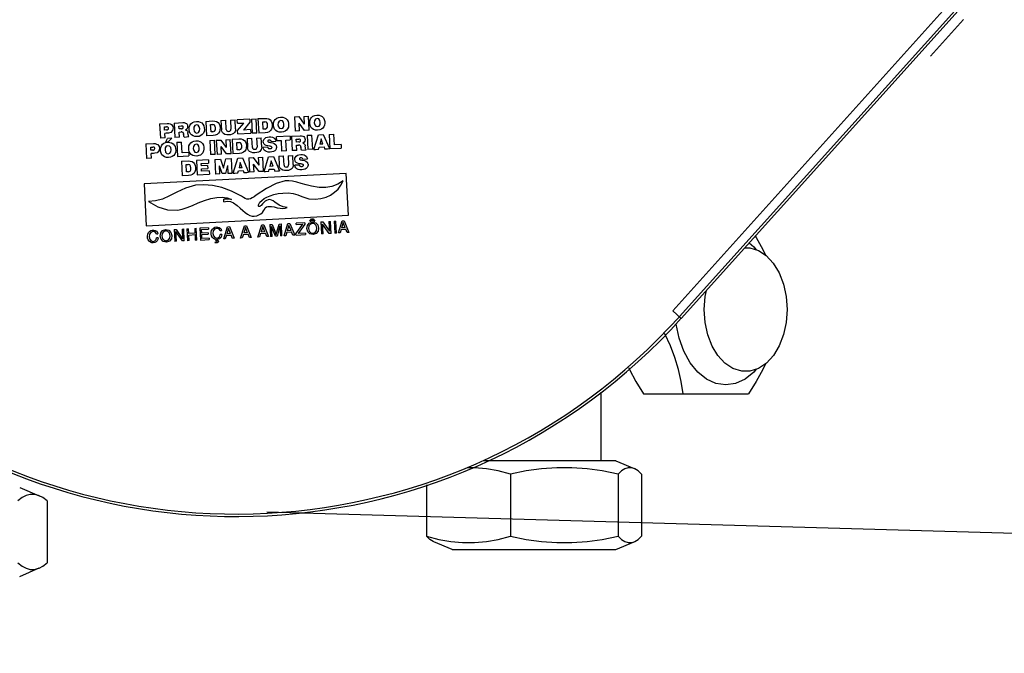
# Model space of a CAD drawing. Extents: x 40.7 to 137.4, y -250.8 to -221.5.
# Tile 75 of 256: x 56.5117 to 56.6468, y -233.3022 to -233.2153. Entities that reach past the tile are written whole.
import ezdxf

# ---------------------------------------------------------------- set-up
doc = ezdxf.new("R2010")
doc.units = 0
doc.header["$MEASUREMENT"] = 0
doc.linetypes.add('DASHDOT2', pattern=[0.5, 0.25, -0.125, 0, -0.125])
doc.layers.get('0').update_dxf_attribs({"linetype": 'CONTINUOUS'})
doc.layers.add('AC-FRIGORÍFICA', color=20, linetype='DASHDOT2')

msp = doc.modelspace()

# ---------------------------------------------------------------- linework, layer by layer
at = {"color": 6, "linetype": 'Continuous'}
for p, q in [((56.60131, -233.25518), (56.65848, -233.19166)), ((56.65939, -233.19248), (56.60222, -233.25599)), ((56.60248, -233.25623), (56.64266, -233.21158)), ((56.64118, -233.21525), (56.63669, -233.22024)), ((56.60131, -233.25518), (56.60248, -233.25623)), ((56.59144, -233.26637), (56.59144, -233.27576)), ((56.5973, -233.26661), (56.61171, -233.26661)), ((56.59351, -233.27576), (56.57536, -233.27576)), ((56.59351, -233.27576), (56.59604, -233.27685)), ((56.57906, -233.27759), (56.57906, -233.28614)), ((56.5938, -233.27759), (56.5938, -233.28614)), ((56.59703, -233.27759), (56.59703, -233.28614)), ((56.51171, -233.27943), (56.5144, -233.28058)), ((56.56753, -233.27909), (56.56753, -233.28614)), ((56.51546, -233.28126), (56.51546, -233.2898)), ((56.57105, -233.28797), (56.56852, -233.28689)), ((56.59351, -233.28797), (56.59604, -233.28689)), ((56.57105, -233.28797), (56.59351, -233.28797)), ((56.51171, -233.29163), (56.5144, -233.29048))]:
    msp.add_line(p, q, dxfattribs=at)
at = {"color": 7, "linetype": 'Continuous'}
for p, q in [((56.53091, -233.22953), (56.53195, -233.22948)), ((56.53091, -233.22953), (56.53101, -233.23151)), ((56.5329, -233.22944), (56.53408, -233.22938)), ((56.5329, -233.22944), (56.533, -233.23141)), ((56.53506, -233.22975), (56.53521, -233.22953)), ((56.53521, -233.22953), (56.53541, -233.22937)), ((56.53726, -233.2292), (56.53818, -233.22915)), ((56.53726, -233.2292), (56.53736, -233.23119)), ((56.53893, -233.22936), (56.53907, -233.22953)), ((56.53933, -233.2291), (56.53998, -233.22906)), ((56.53933, -233.2291), (56.5394, -233.23035)), ((56.54005, -233.23033), (56.53998, -233.22906)), ((56.54062, -233.22903), (56.54126, -233.229)), ((56.54062, -233.22903), (56.54069, -233.23029)), ((56.54133, -233.23025), (56.54126, -233.229)), ((56.54327, -233.22889), (56.54156, -233.22898)), ((56.54159, -233.22947), (56.54156, -233.22898)), ((56.54159, -233.22947), (56.54245, -233.22943)), ((56.5416, -233.23048), (56.54245, -233.22943)), ((56.5433, -233.22933), (56.54243, -233.23039)), ((56.54327, -233.22889), (56.5433, -233.22933)), ((56.5435, -233.22888), (56.54415, -233.22885)), ((56.5435, -233.22888), (56.5436, -233.23084)), ((56.54425, -233.23081), (56.54415, -233.22885)), ((56.5444, -233.22883), (56.54532, -233.22879)), ((56.5444, -233.22883), (56.54451, -233.23083)), ((56.54506, -233.22929), (56.54535, -233.22927)), ((56.54511, -233.23028), (56.54506, -233.22929)), ((56.54556, -233.22932), (56.54535, -233.22927)), ((56.54662, -233.22915), (56.54677, -233.22894)), ((56.54941, -233.22858), (56.55002, -233.22855)), ((56.54941, -233.22858), (56.54951, -233.23053)), ((56.55002, -233.22855), (56.55076, -233.22957)), ((56.55081, -233.23046), (56.55006, -233.22945)), ((56.55012, -233.23049), (56.55006, -233.22945)), ((56.5507, -233.22852), (56.55132, -233.22848)), ((56.5507, -233.22852), (56.55076, -233.22957)), ((56.55142, -233.23043), (56.55132, -233.22848)), ((56.53157, -233.22997), (56.53185, -233.22996)), ((56.53159, -233.23039), (56.53157, -233.22997)), ((56.53187, -233.23037), (56.53159, -233.23039)), ((56.53166, -233.23148), (56.53163, -233.23085)), ((56.53246, -233.23073), (56.53212, -233.23082)), ((56.53272, -233.2299), (56.53276, -233.23009)), ((56.53355, -233.22986), (56.5339, -233.22984)), ((56.53357, -233.23025), (56.53355, -233.22986)), ((56.53391, -233.23023), (56.53357, -233.23025)), ((56.53359, -233.23067), (56.53386, -233.23066)), ((56.53363, -233.23138), (56.53359, -233.23067)), ((56.53419, -233.23089), (56.53419, -233.231)), ((56.53482, -233.23106), (56.5348, -233.23074)), ((56.53496, -233.23033), (56.53498, -233.23002)), ((56.53501, -233.23063), (56.53496, -233.23033)), ((56.53498, -233.23002), (56.53506, -233.22975)), ((56.53603, -233.23081), (56.53626, -233.23072)), ((56.53791, -233.22965), (56.5382, -233.22964)), ((56.53796, -233.23065), (56.53791, -233.22965)), ((56.53822, -233.23063), (56.53796, -233.23065)), ((56.539, -233.23084), (56.53881, -233.231)), ((56.53912, -233.23063), (56.539, -233.23084)), ((56.53944, -233.23056), (56.5394, -233.23035)), ((56.54162, -233.23093), (56.5416, -233.23048)), ((56.54162, -233.23093), (56.54342, -233.23084)), ((56.54339, -233.23034), (56.54243, -233.23039)), ((56.54339, -233.23034), (56.54342, -233.23084)), ((56.54425, -233.23081), (56.5436, -233.23084)), ((56.54539, -233.23078), (56.54451, -233.23083)), ((56.54537, -233.23027), (56.54511, -233.23028)), ((56.5457, -233.23073), (56.54539, -233.23078)), ((56.54706, -233.23059), (56.54685, -233.23046)), ((56.54731, -233.23067), (56.54706, -233.23059)), ((56.54761, -233.23069), (56.54731, -233.23067)), ((56.54759, -233.2302), (56.54781, -233.23012)), ((56.5479, -233.23064), (56.54761, -233.23069)), ((56.54761, -233.23069), (56.54762, -233.23069)), ((56.55012, -233.23049), (56.54951, -233.23053)), ((56.55142, -233.23043), (56.55081, -233.23046)), ((56.55229, -233.23041), (56.55204, -233.23033)), ((56.55259, -233.23043), (56.55229, -233.23041)), ((56.55257, -233.22993), (56.55279, -233.22985)), ((56.55288, -233.23038), (56.55259, -233.23043)), ((56.55259, -233.23043), (56.55259, -233.23043)), ((56.55417, -233.231), (56.55482, -233.23097)), ((56.55489, -233.23244), (56.55482, -233.23097)), ((56.52903, -233.2323), (56.53008, -233.23224)), ((56.52903, -233.2323), (56.52913, -233.23428)), ((56.53166, -233.23148), (56.53101, -233.23151)), ((56.5315, -233.23221), (56.53174, -233.23212)), ((56.53174, -233.23212), (56.53202, -233.23207)), ((56.53175, -233.23199), (56.53201, -233.23156)), ((56.53175, -233.23199), (56.53213, -233.23197)), ((56.53258, -233.23153), (56.53201, -233.23156)), ((56.53202, -233.23207), (56.53231, -233.23209)), ((56.53258, -233.23153), (56.53213, -233.23197)), ((56.53231, -233.23209), (56.53256, -233.23216)), ((56.53256, -233.23216), (56.53276, -233.23228)), ((56.53276, -233.23228), (56.53292, -233.23245)), ((56.53363, -233.23138), (56.533, -233.23141)), ((56.53326, -233.23207), (56.53391, -233.23204)), ((56.53326, -233.23207), (56.53336, -233.23402)), ((56.53399, -233.23351), (56.53391, -233.23204)), ((56.53421, -233.23113), (56.53419, -233.231)), ((56.53426, -233.23135), (56.53491, -233.23129)), ((56.53575, -233.23128), (56.5355, -233.2312)), ((56.53606, -233.2313), (56.53575, -233.23128)), ((56.53606, -233.2313), (56.53606, -233.2313)), ((56.53824, -233.23114), (56.53736, -233.23119)), ((56.5378, -233.23181), (56.53845, -233.23178)), ((56.5378, -233.23181), (56.5379, -233.23377)), ((56.53855, -233.2311), (56.53824, -233.23114)), ((56.53855, -233.23374), (56.53845, -233.23178)), ((56.53881, -233.231), (56.53855, -233.2311)), ((56.53869, -233.2318), (56.5393, -233.23177)), ((56.53869, -233.2318), (56.53879, -233.23374)), ((56.5393, -233.23177), (56.54004, -233.23279)), ((56.53999, -233.23173), (56.54061, -233.2317)), ((56.53999, -233.23173), (56.54004, -233.23279)), ((56.5404, -233.23107), (56.54011, -233.23106)), ((56.54065, -233.23104), (56.5404, -233.23107)), ((56.54071, -233.23365), (56.54061, -233.2317)), ((56.54087, -233.23165), (56.54179, -233.23161)), ((56.54087, -233.23165), (56.54097, -233.23364)), ((56.54152, -233.23211), (56.54181, -233.23209)), ((56.54157, -233.2331), (56.54152, -233.23211)), ((56.54202, -233.23214), (56.54181, -233.23209)), ((56.54254, -233.23181), (56.54268, -233.23199)), ((56.54293, -233.23155), (56.54358, -233.23152)), ((56.54293, -233.23155), (56.54299, -233.2328)), ((56.54364, -233.23278), (56.54358, -233.23152)), ((56.54422, -233.23149), (56.54486, -233.23145)), ((56.54422, -233.23149), (56.54428, -233.23275)), ((56.54492, -233.2327), (56.54486, -233.23145)), ((56.54516, -233.23217), (56.54513, -233.232)), ((56.54524, -233.23231), (56.54516, -233.23217)), ((56.54533, -233.23241), (56.54524, -233.23231)), ((56.54614, -233.23182), (56.54606, -233.23179)), ((56.54611, -233.2321), (56.54622, -233.23212)), ((56.54622, -233.23212), (56.54645, -233.23217)), ((56.54623, -233.23195), (56.54685, -233.23192)), ((56.5464, -233.23139), (56.54657, -233.23148)), ((56.54645, -233.23217), (56.54664, -233.23225)), ((56.54664, -233.23225), (56.54681, -233.23237)), ((56.5468, -233.23174), (56.54685, -233.23192)), ((56.5488, -233.23124), (56.54696, -233.23134)), ((56.54698, -233.23184), (56.54696, -233.23134)), ((56.54698, -233.23184), (56.54758, -233.23181)), ((56.54758, -233.23181), (56.54765, -233.23329)), ((56.54822, -233.23178), (56.54882, -233.23175)), ((56.5483, -233.23326), (56.54822, -233.23178)), ((56.5488, -233.23124), (56.54882, -233.23175)), ((56.54901, -233.23124), (56.55018, -233.23118)), ((56.54901, -233.23124), (56.54911, -233.23321)), ((56.54966, -233.23166), (56.55001, -233.23164)), ((56.54968, -233.23205), (56.54966, -233.23166)), ((56.55001, -233.23203), (56.54968, -233.23205)), ((56.55073, -233.23208), (56.55056, -233.23219)), ((56.55084, -233.23154), (56.55086, -233.23169)), ((56.55116, -233.23111), (56.55181, -233.23108)), ((56.55116, -233.23111), (56.55126, -233.23307)), ((56.55191, -233.23304), (56.55181, -233.23108)), ((56.55209, -233.23305), (56.55271, -233.23103)), ((56.55271, -233.23103), (56.55336, -233.23099)), ((56.55306, -233.2316), (56.55289, -233.23235)), ((56.55332, -233.23233), (56.55289, -233.23235)), ((56.55332, -233.23233), (56.55306, -233.2316)), ((56.55336, -233.23099), (56.5542, -233.23295)), ((56.55417, -233.231), (56.55427, -233.23296)), ((56.52969, -233.23274), (56.52997, -233.23273)), ((56.52971, -233.23316), (56.52969, -233.23274)), ((56.52999, -233.23314), (56.52971, -233.23316)), ((56.52978, -233.23425), (56.52975, -233.23362)), ((56.53205, -233.23254), (56.53182, -233.23263)), ((56.5321, -233.23367), (56.53233, -233.23358)), ((56.53292, -233.23245), (56.53304, -233.23267)), ((56.5349, -233.23346), (56.53399, -233.23351)), ((56.5349, -233.23346), (56.53492, -233.23394)), ((56.53597, -233.23347), (56.5362, -233.23338)), ((56.5401, -233.23368), (56.53935, -233.23267)), ((56.5394, -233.23371), (56.53935, -233.23267)), ((56.54071, -233.23365), (56.5401, -233.23368)), ((56.54185, -233.2336), (56.54097, -233.23364)), ((56.54183, -233.23309), (56.54157, -233.2331)), ((56.54216, -233.23355), (56.54185, -233.2336)), ((56.54242, -233.23345), (56.54216, -233.23355)), ((56.54261, -233.23329), (56.54242, -233.23345)), ((56.54273, -233.23309), (56.54261, -233.23329)), ((56.54303, -233.23301), (56.54299, -233.2328)), ((56.54364, -233.23278), (56.54366, -233.23286)), ((56.54424, -233.23349), (56.54399, -233.23352)), ((56.54477, -233.23321), (56.54464, -233.23333)), ((56.54486, -233.23306), (56.54477, -233.23321)), ((56.54576, -233.23276), (56.54513, -233.2328)), ((56.54552, -233.23251), (56.54533, -233.23241)), ((56.54559, -233.23336), (56.54541, -233.23327)), ((56.54575, -233.23258), (56.54552, -233.23251)), ((56.54581, -233.23341), (56.54559, -233.23336)), ((56.546, -233.23262), (56.54575, -233.23258)), ((56.54607, -233.23342), (56.54581, -233.23341)), ((56.54632, -233.23339), (56.54607, -233.23342)), ((56.54653, -233.23334), (56.54632, -233.23339)), ((56.54671, -233.23324), (56.54653, -233.23334)), ((56.54681, -233.23237), (56.54686, -233.23242)), ((56.54686, -233.23242), (56.5469, -233.23249)), ((56.54694, -233.23266), (56.54695, -233.23277)), ((56.5483, -233.23326), (56.54765, -233.23329)), ((56.54973, -233.23318), (56.54911, -233.23321)), ((56.5497, -233.23248), (56.54996, -233.23246)), ((56.54973, -233.23318), (56.5497, -233.23248)), ((56.55029, -233.23269), (56.5503, -233.2328)), ((56.55036, -233.23315), (56.55101, -233.23309)), ((56.55093, -233.23286), (56.5509, -233.23254)), ((56.55191, -233.23304), (56.55126, -233.23307)), ((56.55209, -233.23305), (56.5523, -233.23305)), ((56.5523, -233.23305), (56.55273, -233.23303)), ((56.55273, -233.23303), (56.5528, -233.23275)), ((56.5528, -233.23275), (56.55347, -233.23272)), ((56.55347, -233.23272), (56.55355, -233.23299)), ((56.55355, -233.23299), (56.55395, -233.23296)), ((56.55395, -233.23296), (56.55424, -233.23295)), ((56.55427, -233.23295), (56.55583, -233.23287)), ((56.5558, -233.2324), (56.55489, -233.23244)), ((56.5558, -233.2324), (56.55583, -233.23287)), ((56.52978, -233.23425), (56.52913, -233.23428)), ((56.53213, -233.23416), (56.53213, -233.23416)), ((56.53336, -233.23402), (56.53492, -233.23394)), ((56.53389, -233.23468), (56.53481, -233.23463)), ((56.53389, -233.23468), (56.53399, -233.23667)), ((56.5357, -233.23394), (56.53546, -233.23387)), ((56.53556, -233.23484), (56.5357, -233.23502)), ((56.536, -233.23396), (56.5357, -233.23394)), ((56.5376, -233.23448), (56.53598, -233.23457)), ((56.53598, -233.23457), (56.53608, -233.23655)), ((56.53628, -233.23391), (56.536, -233.23396)), ((56.536, -233.23396), (56.536, -233.23396)), ((56.53662, -233.235), (56.53762, -233.23495)), ((56.53664, -233.23529), (56.53662, -233.235)), ((56.5376, -233.23448), (56.53762, -233.23495)), ((56.53855, -233.23374), (56.5379, -233.23377)), ((56.53849, -233.23443), (56.53926, -233.2344)), ((56.53849, -233.23443), (56.53859, -233.23643)), ((56.5394, -233.23371), (56.53879, -233.23374)), ((56.53926, -233.2344), (56.53969, -233.23561)), ((56.53969, -233.23561), (56.53999, -233.23436)), ((56.53999, -233.23436), (56.54077, -233.23432)), ((56.54087, -233.23631), (56.54077, -233.23432)), ((56.54102, -233.23629), (56.54163, -233.23427)), ((56.54163, -233.23427), (56.54229, -233.23423)), ((56.54198, -233.23484), (56.54181, -233.23559)), ((56.54225, -233.23557), (56.54198, -233.23484)), ((56.54229, -233.23423), (56.54312, -233.23619)), ((56.54315, -233.23421), (56.54375, -233.23418)), ((56.54315, -233.23421), (56.54325, -233.23617)), ((56.54375, -233.23418), (56.5445, -233.23521)), ((56.54444, -233.23415), (56.54506, -233.23412)), ((56.54444, -233.23415), (56.5445, -233.23521)), ((56.54516, -233.23607), (56.54506, -233.23412)), ((56.54526, -233.23608), (56.54587, -233.23405)), ((56.54587, -233.23405), (56.54653, -233.23402)), ((56.54622, -233.23463), (56.54605, -233.23538)), ((56.54649, -233.23536), (56.54622, -233.23463)), ((56.54653, -233.23402), (56.54736, -233.23598)), ((56.54726, -233.23399), (56.54792, -233.23395)), ((56.54726, -233.23399), (56.54733, -233.23524)), ((56.54799, -233.23521), (56.54792, -233.23395)), ((56.54854, -233.23392), (56.54918, -233.23389)), ((56.54854, -233.23392), (56.54861, -233.23518)), ((56.54925, -233.23514), (56.54918, -233.23389)), ((56.54945, -233.23443), (56.54947, -233.23425)), ((56.54949, -233.2346), (56.54945, -233.23443)), ((56.54956, -233.23474), (56.54949, -233.2346)), ((56.54966, -233.23484), (56.54956, -233.23474)), ((56.54985, -233.23494), (56.54966, -233.23484)), ((56.55007, -233.23501), (56.54985, -233.23494)), ((56.55032, -233.23505), (56.55007, -233.23501)), ((56.55028, -233.23375), (56.55052, -233.23376)), ((56.55047, -233.23424), (56.55039, -233.23421)), ((56.55044, -233.23453), (56.55055, -233.23454)), ((56.55052, -233.23376), (56.55072, -233.23381)), ((56.55055, -233.23437), (56.55118, -233.23434)), ((56.55055, -233.23454), (56.55078, -233.23459)), ((56.55072, -233.23381), (56.5509, -233.2339)), ((56.55078, -233.23459), (56.55097, -233.23468)), ((56.55097, -233.23468), (56.55114, -233.2348)), ((56.55114, -233.2348), (56.55119, -233.23485)), ((56.55649, -233.23634), (56.52877, -233.23779)), ((56.53454, -233.23513), (56.53483, -233.23512)), ((56.53459, -233.23613), (56.53454, -233.23513)), ((56.53485, -233.23612), (56.53459, -233.23613)), ((56.53563, -233.23632), (56.53544, -233.23648)), ((56.53575, -233.23612), (56.53563, -233.23632)), ((56.5375, -233.23525), (56.53664, -233.23529)), ((56.53666, -233.23573), (56.53752, -233.23568)), ((56.53667, -233.23605), (56.53666, -233.23573)), ((56.53772, -233.236), (56.53667, -233.23605)), ((56.5375, -233.23525), (56.53752, -233.23568)), ((56.53772, -233.236), (56.53775, -233.23647)), ((56.5395, -233.23638), (56.53912, -233.23531)), ((56.53918, -233.2364), (56.53912, -233.23531)), ((56.53996, -233.23636), (56.5395, -233.23638)), ((56.54022, -233.23526), (56.53996, -233.23636)), ((56.54022, -233.23526), (56.54029, -233.23633)), ((56.54029, -233.23633), (56.54065, -233.23632)), ((56.54065, -233.23632), (56.54087, -233.23631)), ((56.54102, -233.23629), (56.54122, -233.23629)), ((56.54122, -233.23629), (56.54165, -233.23627)), ((56.54165, -233.23627), (56.54172, -233.23599)), ((56.54172, -233.23599), (56.54239, -233.23596)), ((56.54225, -233.23557), (56.54181, -233.23559)), ((56.54239, -233.23596), (56.54247, -233.23623)), ((56.54247, -233.23623), (56.54287, -233.2362)), ((56.54287, -233.2362), (56.54312, -233.23619)), ((56.54386, -233.23614), (56.54325, -233.23617)), ((56.54455, -233.2361), (56.5438, -233.23509)), ((56.54386, -233.23614), (56.5438, -233.23509)), ((56.54516, -233.23607), (56.54455, -233.2361)), ((56.54526, -233.23608), (56.54546, -233.23608)), ((56.54546, -233.23608), (56.54589, -233.23606)), ((56.54589, -233.23606), (56.54596, -233.23578)), ((56.54596, -233.23578), (56.54663, -233.23575)), ((56.54649, -233.23536), (56.54605, -233.23538)), ((56.54663, -233.23575), (56.54671, -233.23602)), ((56.54671, -233.23602), (56.54711, -233.23599)), ((56.54711, -233.23599), (56.54736, -233.23598)), ((56.54737, -233.23545), (56.54733, -233.23524)), ((56.5491, -233.23565), (56.54896, -233.23577)), ((56.54919, -233.2355), (56.5491, -233.23565)), ((56.55009, -233.2352), (56.54946, -233.23523)), ((56.55019, -233.23535), (56.55029, -233.23538)), ((56.55103, -233.23568), (56.55086, -233.23578)), ((56.55681, -233.24207), (56.55649, -233.23634)), ((56.53487, -233.23663), (56.53399, -233.23667)), ((56.53608, -233.23655), (56.53775, -233.23647)), ((56.53918, -233.2364), (56.53859, -233.23643)), ((56.52877, -233.23779), (56.52908, -233.24352)), ((56.53974, -233.24025), (56.53972, -233.23988)), ((56.52908, -233.24352), (56.55681, -233.24207)), ((56.55083, -233.24312), (56.54963, -233.24318)), ((56.55083, -233.24312), (56.55084, -233.24331)), ((56.55145, -233.24316), (56.55188, -233.24302)), ((56.55154, -233.24292), (56.55175, -233.24259)), ((56.55154, -233.24292), (56.55172, -233.24291)), ((56.55186, -233.24269), (56.55172, -233.24291)), ((56.55175, -233.24259), (56.55196, -233.24258)), ((56.55202, -233.2429), (56.55186, -233.24269)), ((56.55188, -233.24302), (56.55232, -233.24312)), ((56.55196, -233.24258), (56.5522, -233.24289)), ((56.55202, -233.2429), (56.5522, -233.24289)), ((56.55232, -233.24312), (56.5526, -233.2434)), ((56.55305, -233.243), (56.55331, -233.24299)), ((56.55305, -233.243), (56.55313, -233.24464)), ((56.55331, -233.24299), (56.5542, -233.24428)), ((56.55413, -233.24295), (56.55435, -233.24294)), ((56.55413, -233.24295), (56.5542, -233.24428)), ((56.55443, -233.24457), (56.55435, -233.24294)), ((56.55486, -233.24291), (56.55508, -233.2429)), ((56.55486, -233.24291), (56.55494, -233.24455)), ((56.55516, -233.24454), (56.55508, -233.2429)), ((56.55544, -233.24452), (56.55597, -233.24286)), ((56.5561, -233.24309), (56.55587, -233.24383)), ((56.55597, -233.24286), (56.55622, -233.24284)), ((56.55639, -233.2438), (56.5561, -233.24309)), ((56.55622, -233.24284), (56.55689, -233.24445)), ((56.52929, -233.24468), (56.52938, -233.24447)), ((56.5302, -233.24436), (56.52998, -233.24433)), ((56.53106, -233.24451), (56.53132, -233.24419)), ((56.53132, -233.24419), (56.53175, -233.24405)), ((56.53175, -233.24405), (56.53219, -233.24414)), ((56.53219, -233.24414), (56.53247, -233.24443)), ((56.53292, -233.24403), (56.53318, -233.24402)), ((56.53292, -233.24403), (56.533, -233.24567)), ((56.53406, -233.24561), (56.53315, -233.24432)), ((56.53321, -233.24566), (56.53315, -233.24432)), ((56.53318, -233.24402), (56.53407, -233.24531)), ((56.534, -233.24398), (56.53421, -233.24397)), ((56.534, -233.24398), (56.53407, -233.24531)), ((56.5343, -233.2456), (56.53421, -233.24397)), ((56.53465, -233.24394), (56.53487, -233.24393)), ((56.53465, -233.24394), (56.53473, -233.24558)), ((56.5349, -233.2446), (56.53487, -233.24393)), ((56.53572, -233.24389), (56.53594, -233.24388)), ((56.53572, -233.24389), (56.53576, -233.24456)), ((56.53603, -233.24551), (56.53594, -233.24388)), ((56.53762, -233.24379), (56.53642, -233.24385)), ((56.53642, -233.24385), (56.5365, -233.24549)), ((56.53665, -233.24404), (56.53763, -233.24399)), ((56.53668, -233.24454), (56.53665, -233.24404)), ((56.53762, -233.24379), (56.53763, -233.24399)), ((56.53805, -233.24418), (56.53815, -233.24398)), ((56.53815, -233.24398), (56.53829, -233.24384)), ((56.53826, -233.24424), (56.53822, -233.24458)), ((56.5392, -233.2442), (56.53941, -233.24419)), ((56.5397, -233.24533), (56.54023, -233.24366)), ((56.54036, -233.24389), (56.54013, -233.24463)), ((56.54023, -233.24366), (56.54048, -233.24365)), ((56.54065, -233.24461), (56.54036, -233.24389)), ((56.54048, -233.24365), (56.54115, -233.24525)), ((56.54202, -233.24521), (56.54256, -233.24354)), ((56.54269, -233.24378), (56.54246, -233.24451)), ((56.54298, -233.24449), (56.54246, -233.24451)), ((56.54256, -233.24354), (56.54281, -233.24353)), ((56.54298, -233.24449), (56.54269, -233.24378)), ((56.54281, -233.24353), (56.54348, -233.24513)), ((56.5444, -233.24509), (56.54493, -233.24342)), ((56.54506, -233.24365), (56.54483, -233.24439)), ((56.54535, -233.24437), (56.54483, -233.24439)), ((56.54493, -233.24342), (56.54519, -233.24341)), ((56.54535, -233.24437), (56.54506, -233.24365)), ((56.54519, -233.24341), (56.54586, -233.24501)), ((56.54605, -233.24336), (56.54637, -233.24335)), ((56.54605, -233.24336), (56.54614, -233.245)), ((56.54681, -233.24496), (56.54628, -233.24361)), ((56.54635, -233.24499), (56.54628, -233.24361)), ((56.54637, -233.24335), (56.54691, -233.24471)), ((56.54691, -233.24471), (56.5473, -233.2433)), ((56.54742, -233.24354), (56.54703, -233.24495)), ((56.5473, -233.2433), (56.54762, -233.24328)), ((56.54742, -233.24354), (56.54749, -233.24493)), ((56.5477, -233.24492), (56.54762, -233.24328)), ((56.54798, -233.2449), (56.54852, -233.24324)), ((56.54836, -233.24441), (56.54821, -233.24489)), ((56.54836, -233.24441), (56.54901, -233.24438)), ((56.54865, -233.24347), (56.54842, -233.24421)), ((56.54894, -233.24418), (56.54842, -233.24421)), ((56.54852, -233.24324), (56.54877, -233.24322)), ((56.54894, -233.24418), (56.54865, -233.24347)), ((56.54877, -233.24322), (56.54944, -233.24483)), ((56.5492, -233.24484), (56.54901, -233.24438)), ((56.54962, -233.24463), (56.55057, -233.24333)), ((56.54964, -233.24337), (56.54963, -233.24318)), ((56.54964, -233.24337), (56.55057, -233.24333)), ((56.55084, -233.24331), (56.5499, -233.24461)), ((56.55112, -233.24392), (56.55119, -233.24348)), ((56.55124, -233.24436), (56.55112, -233.24392)), ((56.55119, -233.24348), (56.55145, -233.24316)), ((56.5514, -233.24356), (56.55135, -233.2439)), ((56.55135, -233.2439), (56.55144, -233.24425)), ((56.55159, -233.24332), (56.5514, -233.24356)), ((56.55189, -233.24322), (56.55159, -233.24332)), ((56.55218, -233.24328), (56.55189, -233.24322)), ((56.5524, -233.24351), (56.55218, -233.24328)), ((56.55265, -233.24428), (56.5524, -233.2446)), ((56.55419, -233.24459), (56.55328, -233.24329)), ((56.55334, -233.24463), (56.55328, -233.24329)), ((56.55581, -233.24403), (56.55566, -233.24451)), ((56.55581, -233.24403), (56.55646, -233.244)), ((56.55639, -233.2438), (56.55587, -233.24383)), ((56.55666, -233.24446), (56.55646, -233.244)), ((56.55689, -233.24445), (56.55666, -233.24446)), ((56.52925, -233.24494), (56.52929, -233.24468)), ((56.52927, -233.24521), (56.52925, -233.24494)), ((56.52935, -233.24545), (56.52927, -233.24521)), ((56.52975, -233.2456), (56.53004, -233.24567)), ((56.53046, -233.24465), (56.53067, -233.24464)), ((56.53072, -233.24518), (56.5305, -233.24519)), ((56.53072, -233.24518), (56.53067, -233.24541)), ((56.53099, -233.24495), (56.53106, -233.24451)), ((56.53227, -233.24563), (56.53184, -233.24577)), ((56.53252, -233.24531), (56.53227, -233.24563)), ((56.53321, -233.24566), (56.533, -233.24567)), ((56.5343, -233.2456), (56.53406, -233.24561)), ((56.53495, -233.24557), (56.53473, -233.24558)), ((56.53576, -233.24456), (56.5349, -233.2446)), ((56.53491, -233.2448), (56.53577, -233.24475)), ((56.53495, -233.24557), (56.53491, -233.2448)), ((56.53577, -233.24475), (56.53581, -233.24552)), ((56.53603, -233.24551), (56.53581, -233.24552)), ((56.5365, -233.24549), (56.53771, -233.24543)), ((56.53757, -233.24449), (56.53668, -233.24454)), ((56.53669, -233.24473), (56.53758, -233.24469)), ((56.53672, -233.24528), (56.53669, -233.24473)), ((56.5377, -233.24523), (56.53672, -233.24528)), ((56.53757, -233.24449), (56.53758, -233.24469)), ((56.5377, -233.24523), (56.53771, -233.24543)), ((56.53805, -233.24492), (56.538, -233.24467)), ((56.53822, -233.24458), (56.53829, -233.24492)), ((56.53853, -233.24576), (56.5385, -233.24585)), ((56.53867, -233.24542), (56.53859, -233.2456)), ((56.53875, -233.24561), (56.53869, -233.2456)), ((56.53872, -233.2455), (56.53878, -233.24542)), ((56.53911, -233.24533), (56.53878, -233.24542)), ((56.53935, -233.2451), (56.53911, -233.24533)), ((56.53917, -233.24498), (56.53924, -233.24475)), ((56.53946, -233.24473), (56.53924, -233.24475)), ((56.53946, -233.24473), (56.53935, -233.2451)), ((56.53992, -233.24531), (56.5397, -233.24533)), ((56.54007, -233.24483), (56.53992, -233.24531)), ((56.54007, -233.24483), (56.54073, -233.2448)), ((56.54065, -233.24461), (56.54013, -233.24463)), ((56.54092, -233.24526), (56.54073, -233.2448)), ((56.54115, -233.24525), (56.54092, -233.24526)), ((56.54225, -233.2452), (56.54202, -233.24521)), ((56.5424, -233.24471), (56.54225, -233.2452)), ((56.5424, -233.24471), (56.54305, -233.24468)), ((56.54324, -233.24514), (56.54305, -233.24468)), ((56.54348, -233.24513), (56.54324, -233.24514)), ((56.54463, -233.24507), (56.5444, -233.24509)), ((56.54477, -233.24459), (56.54463, -233.24507)), ((56.54477, -233.24459), (56.54543, -233.24456)), ((56.54562, -233.24502), (56.54543, -233.24456)), ((56.54586, -233.24501), (56.54562, -233.24502)), ((56.54635, -233.24499), (56.54614, -233.245)), ((56.54703, -233.24495), (56.54681, -233.24496)), ((56.5477, -233.24492), (56.54749, -233.24493)), ((56.54821, -233.24489), (56.54798, -233.2449)), ((56.54944, -233.24483), (56.5492, -233.24484)), ((56.54963, -233.24482), (56.54962, -233.24463)), ((56.54963, -233.24482), (56.55092, -233.24475)), ((56.55091, -233.24456), (56.5499, -233.24461)), ((56.55091, -233.24456), (56.55092, -233.24475)), ((56.5524, -233.2446), (56.55197, -233.24474)), ((56.55334, -233.24463), (56.55313, -233.24464)), ((56.55443, -233.24457), (56.55419, -233.24459)), ((56.55516, -233.24454), (56.55494, -233.24455)), ((56.55566, -233.24451), (56.55544, -233.24452))]:
    msp.add_line(p, q, dxfattribs=at)
for points in [[(56.53195, -233.22948), (56.53219, -233.22949), (56.53238, -233.22954), (56.53253, -233.22963), (56.53265, -233.22975), (56.53272, -233.2299)], [(56.53408, -233.22938), (56.53427, -233.22938), (56.53444, -233.22943), (56.53458, -233.2295)], [(56.53458, -233.2295), (56.53468, -233.22961), (56.53473, -233.22974), (56.53475, -233.22989)], [(56.53541, -233.22937), (56.53565, -233.22926), (56.53595, -233.22922)], [(56.53595, -233.22922), (56.53624, -233.22923), (56.53648, -233.2293)], [(56.53648, -233.2293), (56.53668, -233.22942), (56.53685, -233.22959), (56.53697, -233.22981)], [(56.53818, -233.22915), (56.53847, -233.22916), (56.53873, -233.22923), (56.53893, -233.22936)], [(56.53907, -233.22953), (56.53917, -233.22978), (56.53921, -233.23007), (56.53919, -233.23036), (56.53912, -233.23063)], [(56.54532, -233.22879), (56.54562, -233.2288), (56.54588, -233.22887), (56.54608, -233.22899)], [(56.54537, -233.23027), (56.54559, -233.23019), (56.54571, -233.23), (56.54573, -233.22975), (56.54569, -233.2295), (56.54556, -233.22932)], [(56.54608, -233.22899), (56.54622, -233.22917), (56.54632, -233.22941), (56.54636, -233.2297), (56.54634, -233.23), (56.54627, -233.23027), (56.54614, -233.23047)], [(56.54657, -233.23002), (56.54652, -233.22972), (56.54653, -233.22942), (56.54662, -233.22915)], [(56.54677, -233.22894), (56.54697, -233.22878), (56.54721, -233.22867), (56.54751, -233.22863)], [(56.54753, -233.22909), (56.54731, -233.22917), (56.54718, -233.22939), (56.54715, -233.22968), (56.54721, -233.22995), (56.54737, -233.23015), (56.54759, -233.2302)], [(56.54751, -233.22863), (56.5478, -233.22864), (56.54804, -233.22871)], [(56.54781, -233.23012), (56.54795, -233.2299), (56.54797, -233.2296), (56.54791, -233.22933), (56.54775, -233.22914), (56.54753, -233.22909)], [(56.54804, -233.22871), (56.54824, -233.22883), (56.54841, -233.229), (56.54853, -233.22922), (56.54859, -233.22947), (56.54861, -233.22974), (56.54857, -233.23), (56.54847, -233.23023), (56.54832, -233.23041), (56.54813, -233.23055), (56.5479, -233.23064)], [(56.55166, -233.23), (56.55155, -233.22975), (56.5515, -233.22945), (56.55151, -233.22915), (56.5516, -233.22887)], [(56.5516, -233.22887), (56.55175, -233.22866), (56.55195, -233.2285)], [(56.55195, -233.2285), (56.55219, -233.22839), (56.55249, -233.22834)], [(56.55251, -233.22881), (56.55228, -233.2289), (56.55216, -233.22911), (56.55213, -233.22939), (56.55219, -233.22968), (56.55234, -233.22988), (56.55257, -233.22993)], [(56.55249, -233.22834), (56.55278, -233.22836), (56.55302, -233.22843)], [(56.55279, -233.22985), (56.55292, -233.22964), (56.55295, -233.22936), (56.55289, -233.22908), (56.55274, -233.22887), (56.55251, -233.22881)], [(56.55302, -233.22843), (56.55322, -233.22855), (56.55338, -233.22872), (56.5535, -233.22894), (56.55357, -233.2292), (56.55359, -233.22947), (56.55355, -233.22974), (56.55345, -233.22997), (56.5533, -233.23015), (56.55311, -233.23029), (56.55288, -233.23038)], [(56.53212, -233.23082), (56.53196, -233.23083), (56.53179, -233.23084), (56.53163, -233.23085)], [(56.53213, -233.23019), (56.53213, -233.23011), (56.53209, -233.23004), (56.53203, -233.22999), (56.53195, -233.22996), (56.53184, -233.22996)], [(56.53187, -233.23037), (56.53193, -233.23037), (56.532, -233.23036), (56.53205, -233.23033)], [(56.53205, -233.23033), (56.53211, -233.23026), (56.53213, -233.23019)], [(56.53276, -233.23009), (56.53269, -233.23047), (56.53246, -233.23073)], [(56.53409, -233.23071), (56.53402, -233.23067), (56.53394, -233.23066), (56.53386, -233.23066)], [(56.53406, -233.23019), (56.53413, -233.23013), (56.53416, -233.23006), (56.53416, -233.22999), (56.53413, -233.22992), (56.53408, -233.22987), (56.534, -233.22985), (56.5339, -233.22984)], [(56.53391, -233.23023), (56.53396, -233.23022), (56.53402, -233.23021), (56.53406, -233.23019)], [(56.53419, -233.23089), (56.53417, -233.23081), (56.53414, -233.23075), (56.53409, -233.23071)], [(56.53475, -233.22989), (56.53473, -233.23011), (56.53463, -233.23028), (56.53445, -233.23039)], [(56.53445, -233.23039), (56.53448, -233.23039), (56.5345, -233.2304), (56.53453, -233.23041)], [(56.53453, -233.23041), (56.53464, -233.23048), (56.53472, -233.23056), (56.53477, -233.23065), (56.5348, -233.23074)], [(56.5355, -233.2312), (56.53529, -233.23107), (56.53512, -233.23088), (56.53501, -233.23063)], [(56.53597, -233.22968), (56.53575, -233.22977), (56.53562, -233.22998), (56.53559, -233.23026), (56.53565, -233.23055), (56.5358, -233.23075), (56.53603, -233.23081)], [(56.53626, -233.23072), (56.53638, -233.23051), (56.53641, -233.23023), (56.53635, -233.22995), (56.5362, -233.22974), (56.53597, -233.22968)], [(56.53701, -233.23061), (56.53691, -233.23084), (56.53676, -233.23102)], [(56.53697, -233.22981), (56.53703, -233.23007), (56.53705, -233.23035), (56.53701, -233.23061)], [(56.53822, -233.23063), (56.53845, -233.23055), (56.53856, -233.23036), (56.53858, -233.23011), (56.53854, -233.22986), (56.53841, -233.22969), (56.5382, -233.22964)], [(56.54011, -233.23106), (56.53987, -233.23099), (56.53968, -233.23088), (56.53953, -233.23074), (56.53944, -233.23056)], [(56.54005, -233.23033), (56.54007, -233.23041), (56.54013, -233.23049), (56.54022, -233.23055), (56.54033, -233.23058), (56.54045, -233.23057), (56.54055, -233.23054), (56.54063, -233.23048)], [(56.54063, -233.23048), (56.54067, -233.23039), (56.54069, -233.23029)], [(56.54104, -233.23088), (56.54086, -233.23097), (56.54065, -233.23104)], [(56.54133, -233.23025), (56.54132, -233.23044), (56.54127, -233.23061), (56.54118, -233.23075), (56.54104, -233.23088)], [(56.54614, -233.23047), (56.54596, -233.23063), (56.5457, -233.23073)], [(56.54685, -233.23046), (56.54668, -233.23027), (56.54657, -233.23002)], [(56.55204, -233.23033), (56.55183, -233.23019), (56.55166, -233.23)], [(56.53008, -233.23224), (56.53031, -233.23225), (56.5305, -233.23231), (56.53066, -233.2324), (56.53077, -233.23252), (56.53085, -233.23267), (56.53088, -233.23286)], [(56.53213, -233.23416), (56.53184, -233.23414), (56.53159, -233.23407), (56.53139, -233.23395), (56.53123, -233.23378), (56.53111, -233.23357), (56.53104, -233.23331), (56.53103, -233.23304), (56.53107, -233.23277), (56.53117, -233.23254), (56.53132, -233.23235), (56.5315, -233.23221)], [(56.53426, -233.23135), (56.53423, -233.23124), (56.53421, -233.23113)], [(56.53482, -233.23106), (56.53483, -233.23111), (56.53482, -233.23116), (56.53483, -233.2312)], [(56.53483, -233.2312), (56.53485, -233.23123), (56.53488, -233.23125), (56.53491, -233.23129)], [(56.5349, -233.23283), (56.53494, -233.23257), (56.53504, -233.23234), (56.53518, -233.23215), (56.53537, -233.23201)], [(56.53537, -233.23201), (56.5356, -233.23192), (56.53589, -233.23187)], [(56.53589, -233.23187), (56.53618, -233.23189), (56.53642, -233.23196)], [(56.53676, -233.23102), (56.53658, -233.23116), (56.53634, -233.23126), (56.53606, -233.2313)], [(56.53642, -233.23196), (56.53662, -233.23208), (56.53679, -233.23225), (56.53691, -233.23247), (56.53697, -233.23273), (56.53699, -233.233), (56.53695, -233.23327), (56.53685, -233.2335), (56.5367, -233.23368), (56.53652, -233.23382), (56.53628, -233.23391)], [(56.54179, -233.23161), (56.54208, -233.23162), (56.54234, -233.23168), (56.54254, -233.23181)], [(56.54183, -233.23309), (56.54206, -233.23301), (56.54217, -233.23282), (56.54219, -233.23257), (56.54215, -233.23232), (56.54202, -233.23214)], [(56.54268, -233.23199), (56.54278, -233.23223), (56.54282, -233.23252), (56.5428, -233.23282), (56.54273, -233.23309)], [(56.54513, -233.232), (56.54514, -233.23182), (56.54521, -233.23167), (56.54533, -233.23154), (56.54549, -233.23144)], [(56.54549, -233.23144), (56.54571, -233.23136), (56.54596, -233.23133)], [(56.54591, -233.23179), (56.54587, -233.2318), (56.54583, -233.23181), (56.5458, -233.23183), (56.54578, -233.23185), (56.54576, -233.23188)], [(56.54576, -233.23188), (56.54577, -233.23196), (56.54582, -233.23202), (56.54589, -233.23204)], [(56.54589, -233.23204), (56.546, -233.23207), (56.54611, -233.2321)], [(56.54606, -233.23179), (56.54601, -233.23178), (56.54596, -233.23178), (56.54591, -233.23179)], [(56.54596, -233.23133), (56.54619, -233.23134), (56.5464, -233.23139)], [(56.54623, -233.23195), (56.5462, -233.23187), (56.54614, -233.23182)], [(56.54657, -233.23148), (56.54671, -233.2316), (56.5468, -233.23174)], [(56.55026, -233.23186), (56.55026, -233.23179), (56.55023, -233.23172), (56.55018, -233.23167), (56.5501, -233.23165), (56.55001, -233.23164)], [(56.55001, -233.23203), (56.55007, -233.23202), (56.55012, -233.23201), (56.55017, -233.23199)], [(56.55017, -233.23199), (56.55023, -233.23193), (56.55026, -233.23186)], [(56.55018, -233.23118), (56.55037, -233.23119), (56.55054, -233.23123), (56.55068, -233.2313)], [(56.55056, -233.23219), (56.55058, -233.2322), (56.55061, -233.23221), (56.55063, -233.23222)], [(56.55063, -233.23222), (56.55074, -233.23228), (56.55082, -233.23236)], [(56.55068, -233.2313), (56.55078, -233.23141), (56.55084, -233.23154)], [(56.55086, -233.23169), (56.55084, -233.23191), (56.55073, -233.23208)], [(56.53024, -233.23359), (56.53008, -233.2336), (56.52991, -233.23361), (56.52975, -233.23362)], [(56.53026, -233.23295), (56.53025, -233.23288), (56.53021, -233.23281), (56.53015, -233.23276), (56.53007, -233.23273), (56.52997, -233.23273)], [(56.52999, -233.23314), (56.53006, -233.23314), (56.53012, -233.23312), (56.53017, -233.2331)], [(56.53017, -233.2331), (56.53023, -233.23303), (56.53026, -233.23295)], [(56.53088, -233.23286), (56.53081, -233.23324), (56.53058, -233.2335), (56.53024, -233.23359)], [(56.53182, -233.23263), (56.53169, -233.23284), (56.53167, -233.23312), (56.53172, -233.23341), (56.53188, -233.23361), (56.5321, -233.23367)], [(56.53233, -233.23358), (56.53246, -233.23337), (56.53248, -233.23309), (56.53243, -233.23281), (56.53227, -233.2326), (56.53205, -233.23254)], [(56.53308, -233.23347), (56.53298, -233.2337), (56.53284, -233.23388)], [(56.53304, -233.23267), (56.53311, -233.23293), (56.53312, -233.2332), (56.53308, -233.23347)], [(56.53498, -233.23337), (56.53491, -233.23311), (56.5349, -233.23283)], [(56.53546, -233.23387), (56.53526, -233.23375), (56.5351, -233.23358), (56.53498, -233.23337)], [(56.53591, -233.23234), (56.53569, -233.23243), (56.53556, -233.23264), (56.53553, -233.23292), (56.53559, -233.23321)], [(56.53559, -233.23321), (56.53574, -233.23341), (56.53597, -233.23347)], [(56.5362, -233.23338), (56.53632, -233.23317), (56.53635, -233.23289), (56.5363, -233.23261), (56.53614, -233.2324), (56.53591, -233.23234)], [(56.54399, -233.23352), (56.54371, -233.23351), (56.54346, -233.23345), (56.54326, -233.23333), (56.54312, -233.23319), (56.54303, -233.23301)], [(56.54366, -233.23286), (56.54372, -233.23295), (56.54381, -233.23301)], [(56.54381, -233.23301), (56.54392, -233.23303), (56.54404, -233.23303)], [(56.54404, -233.23303), (56.54414, -233.233), (56.54422, -233.23293)], [(56.54422, -233.23293), (56.54427, -233.23285), (56.54428, -233.23275)], [(56.54464, -233.23333), (56.54446, -233.23343), (56.54424, -233.23349)], [(56.54492, -233.2327), (56.54491, -233.23289), (56.54486, -233.23306)], [(56.54541, -233.23327), (56.54527, -233.23315), (56.54518, -233.23299), (56.54513, -233.2328)], [(56.54576, -233.23276), (56.5458, -233.23286), (56.54587, -233.23292), (56.54596, -233.23295)], [(56.54596, -233.23295), (56.54604, -233.23295), (56.5461, -233.23295), (56.54616, -233.23294), (56.54622, -233.23293), (56.54626, -233.2329), (56.5463, -233.23287), (56.54632, -233.23283), (56.54633, -233.2328)], [(56.54633, -233.2328), (56.54631, -233.23275), (56.54627, -233.23271), (56.54622, -233.23267), (56.54615, -233.23265), (56.54608, -233.23263), (56.546, -233.23262)], [(56.54695, -233.23277), (56.54692, -233.23293), (56.54684, -233.23309), (56.54671, -233.23324)], [(56.5469, -233.23249), (56.54692, -233.23257), (56.54694, -233.23266)], [(56.5502, -233.23251), (56.55013, -233.23247), (56.55005, -233.23246), (56.54996, -233.23246)], [(56.55029, -233.23269), (56.55028, -233.23261), (56.55024, -233.23255), (56.5502, -233.23251)], [(56.55036, -233.23315), (56.55033, -233.23304), (56.55031, -233.23293), (56.5503, -233.2328)], [(56.55082, -233.23236), (56.55088, -233.23245), (56.5509, -233.23254)], [(56.55093, -233.233), (56.55093, -233.23296), (56.55093, -233.23291), (56.55093, -233.23286)], [(56.55093, -233.233), (56.55096, -233.23303), (56.55099, -233.23306), (56.55101, -233.23309)], [(56.53284, -233.23388), (56.53265, -233.23402), (56.53241, -233.23411), (56.53213, -233.23416)], [(56.53481, -233.23463), (56.5351, -233.23465), (56.53536, -233.23471), (56.53556, -233.23484)], [(56.5357, -233.23502), (56.5358, -233.23526), (56.53584, -233.23555), (56.53582, -233.23585), (56.53575, -233.23612)], [(56.54947, -233.23425), (56.54954, -233.2341), (56.54965, -233.23397), (56.54982, -233.23386)], [(56.54982, -233.23386), (56.55003, -233.23379), (56.55028, -233.23375)], [(56.55024, -233.23421), (56.55019, -233.23422), (56.55016, -233.23424), (56.55013, -233.23426), (56.5501, -233.23428), (56.55009, -233.23431)], [(56.55009, -233.23431), (56.55009, -233.23439), (56.55014, -233.23445), (56.55021, -233.23447)], [(56.55021, -233.23447), (56.55033, -233.2345), (56.55044, -233.23453)], [(56.55039, -233.23421), (56.55033, -233.2342), (56.55028, -233.2342), (56.55024, -233.23421)], [(56.55055, -233.23437), (56.55053, -233.2343), (56.55047, -233.23424)], [(56.5509, -233.2339), (56.55104, -233.23402), (56.55113, -233.23416), (56.55118, -233.23434)], [(56.55119, -233.23485), (56.55122, -233.23492), (56.55125, -233.235), (56.55127, -233.2351), (56.55128, -233.2352)], [(56.53485, -233.23612), (56.53508, -233.23604), (56.53519, -233.23585), (56.53521, -233.23559), (56.53517, -233.23535), (56.53504, -233.23517), (56.53483, -233.23512)], [(56.54832, -233.23596), (56.54803, -233.23595), (56.5478, -233.23588), (56.5476, -233.23578), (56.54746, -233.23563), (56.54737, -233.23545)], [(56.54799, -233.23521), (56.54801, -233.2353), (56.54806, -233.23538)], [(56.54806, -233.23538), (56.54815, -233.23544), (56.54826, -233.23547), (56.54837, -233.23546), (56.54848, -233.23543), (56.54855, -233.23536)], [(56.54896, -233.23577), (56.54878, -233.23586), (56.54857, -233.23593), (56.54832, -233.23596)], [(56.54855, -233.23536), (56.54859, -233.23528), (56.54861, -233.23518)], [(56.54925, -233.23514), (56.54924, -233.23533), (56.54919, -233.2355)], [(56.54974, -233.23571), (56.5496, -233.23558), (56.5495, -233.23542), (56.54946, -233.23523)], [(56.5504, -233.23586), (56.55014, -233.23585), (56.54992, -233.2358), (56.54974, -233.23571)], [(56.55009, -233.2352), (56.55012, -233.23529), (56.55019, -233.23535)], [(56.55029, -233.23538), (56.55037, -233.23539), (56.55045, -233.23538), (56.55052, -233.23537), (56.55057, -233.23535), (56.55062, -233.23532), (56.55064, -233.23527), (56.55065, -233.23523)], [(56.55065, -233.23523), (56.55064, -233.23518), (56.5506, -233.23514), (56.55055, -233.23511), (56.55048, -233.23508), (56.55041, -233.23507), (56.55032, -233.23505)], [(56.55086, -233.23578), (56.55064, -233.23583), (56.5504, -233.23586)], [(56.55128, -233.2352), (56.55125, -233.23536), (56.55117, -233.23552), (56.55103, -233.23568)], [(56.53544, -233.23648), (56.53518, -233.23658), (56.53487, -233.23663)], [(56.54815, -233.23737), (56.54689, -233.23771), (56.54556, -233.2384), (56.54415, -233.23935)], [(56.55175, -233.2381), (56.551, -233.23792), (56.55033, -233.23773), (56.54972, -233.23756), (56.54915, -233.23743), (56.54862, -233.23736), (56.54815, -233.23737)], [(56.5514, -233.23982), (56.55227, -233.23987), (56.55305, -233.23979), (56.55375, -233.2396), (56.55437, -233.23932), (56.55492, -233.23894), (56.5554, -233.23849), (56.55579, -233.23796), (56.55609, -233.23735)], [(56.55609, -233.23735), (56.55534, -233.23782), (56.55456, -233.23812), (56.55372, -233.23827), (56.55279, -233.23827), (56.55175, -233.2381)], [(56.53583, -233.23798), (56.53445, -233.23838), (56.53328, -233.2389), (56.53226, -233.23944), (56.5313, -233.23988), (56.53034, -233.24013), (56.52937, -233.24021)], [(56.54214, -233.23949), (56.54076, -233.23878), (56.53944, -233.2383), (56.53818, -233.23802), (56.53698, -233.23792), (56.53583, -233.23798)], [(56.5445, -233.24056), (56.54467, -233.2403), (56.54492, -233.24005), (56.54524, -233.23981), (56.54562, -233.2396), (56.54607, -233.23941), (56.54658, -233.23925), (56.54717, -233.23912), (56.54783, -233.23904), (56.54854, -233.23902), (56.54924, -233.23912), (56.54988, -233.2393), (56.55044, -233.23953), (56.55095, -233.23971), (56.5514, -233.23982)], [(56.52937, -233.24021), (56.53067, -233.24095), (56.53198, -233.24134), (56.53337, -233.24141)], [(56.53337, -233.24141), (56.534, -233.24127), (56.53468, -233.24103), (56.53543, -233.24073), (56.53622, -233.2404), (56.53707, -233.24007), (56.53793, -233.23981), (56.53875, -233.23965), (56.53951, -233.23962), (56.54018, -233.23971), (56.54077, -233.23991)], [(56.54077, -233.23991), (56.54043, -233.23987), (56.54008, -233.23986), (56.53972, -233.23988)], [(56.53974, -233.24024), (56.54018, -233.24016), (56.54062, -233.24021), (56.54106, -233.2404)], [(56.54106, -233.2404), (56.54154, -233.24076), (56.54195, -233.24112), (56.54231, -233.24145), (56.54265, -233.24173), (56.54297, -233.24195), (56.5433, -233.24211), (56.54361, -233.24219), (56.54389, -233.2422)], [(56.54415, -233.23935), (56.54389, -233.23955), (56.54363, -233.23971), (56.54338, -233.23983), (56.54313, -233.23988), (56.54288, -233.23986), (56.54264, -233.23978), (56.5424, -233.23965), (56.54214, -233.23949)], [(56.54674, -233.24027), (56.54649, -233.24011), (56.54625, -233.24), (56.54602, -233.23994), (56.54579, -233.23996), (56.54559, -233.24004), (56.5454, -233.24016), (56.54522, -233.24033), (56.54504, -233.24052), (56.54484, -233.24074)], [(56.54842, -233.241), (56.54787, -233.24093), (56.54731, -233.24068), (56.54674, -233.24027)], [(56.54389, -233.2422), (56.54423, -233.24215), (56.54454, -233.24205), (56.54481, -233.2419), (56.54501, -233.24171), (56.54516, -233.24149), (56.54528, -233.24128), (56.5454, -233.24109), (56.54556, -233.24095), (56.54574, -233.24089), (56.54589, -233.24088)], [(56.54484, -233.24074), (56.54477, -233.2408), (56.54471, -233.24084), (56.54464, -233.24087), (56.54458, -233.24088), (56.54452, -233.24087), (56.54448, -233.24083), (56.54446, -233.24077), (56.54446, -233.24071), (56.54447, -233.24064), (56.5445, -233.24056)], [(56.54589, -233.24088), (56.54624, -233.24089), (56.54663, -233.24095), (56.54704, -233.24105), (56.54744, -233.24113), (56.54781, -233.24116), (56.54815, -233.24111), (56.54842, -233.241)], [(56.52938, -233.24447), (56.52952, -233.2443), (56.5297, -233.2442)], [(56.52998, -233.24433), (56.52969, -233.24444), (56.52952, -233.24469), (56.52948, -233.24503)], [(56.5297, -233.2442), (56.52991, -233.24414), (56.53012, -233.24414)], [(56.53012, -233.24414), (56.53032, -233.24419), (56.53049, -233.24429)], [(56.53046, -233.24465), (56.53036, -233.24446), (56.5302, -233.24436)], [(56.53049, -233.24429), (56.53061, -233.24445), (56.53067, -233.24464)], [(56.53176, -233.24424), (56.53146, -233.24434), (56.53127, -233.24459), (56.53122, -233.24493), (56.53131, -233.24528)], [(56.53227, -233.24454), (56.53205, -233.2443), (56.53176, -233.24424)], [(56.53247, -233.24443), (56.53259, -233.24487), (56.53252, -233.24531)], [(56.538, -233.24467), (56.538, -233.24441), (56.53805, -233.24418)], [(56.53873, -233.24389), (56.53843, -233.24399), (56.53826, -233.24424)], [(56.53829, -233.24384), (56.53848, -233.24374), (56.53869, -233.24369), (56.5389, -233.2437)], [(56.5392, -233.2442), (56.53911, -233.24402), (56.53894, -233.24391), (56.53873, -233.24389)], [(56.5389, -233.2437), (56.53909, -233.24376), (56.53924, -233.24386), (56.53935, -233.244), (56.53941, -233.24419)], [(56.55197, -233.24474), (56.55152, -233.24465), (56.55124, -233.24436)], [(56.55144, -233.24425), (56.55166, -233.24449), (56.55196, -233.24455)], [(56.55196, -233.24455), (56.55226, -233.24445), (56.55244, -233.2442)], [(56.55244, -233.2442), (56.55249, -233.24386), (56.5524, -233.24351)], [(56.5526, -233.2434), (56.55272, -233.24384), (56.55265, -233.24428)], [(56.52964, -233.24578), (56.52947, -233.24564), (56.52935, -233.24545)], [(56.52948, -233.24503), (56.52955, -233.24537), (56.52975, -233.2456)], [(56.53003, -233.24586), (56.52983, -233.24585), (56.52964, -233.24578)], [(56.53042, -233.24574), (56.53024, -233.24583), (56.53003, -233.24586)], [(56.53004, -233.24567), (56.53027, -233.2456), (56.53043, -233.24543), (56.5305, -233.24519)], [(56.53067, -233.24541), (56.53057, -233.2456), (56.53042, -233.24574)], [(56.53184, -233.24577), (56.53139, -233.24567), (56.53111, -233.24538), (56.53099, -233.24495)], [(56.53131, -233.24528), (56.53153, -233.24551), (56.53183, -233.24558)], [(56.53183, -233.24558), (56.53213, -233.24547), (56.53231, -233.24523)], [(56.53231, -233.24523), (56.53236, -233.24489), (56.53227, -233.24454)], [(56.53867, -233.24542), (56.53846, -233.24537), (56.53829, -233.24527), (56.53815, -233.24512), (56.53805, -233.24492)], [(56.53829, -233.24492), (56.53849, -233.24516), (56.53878, -233.24522)], [(56.53853, -233.24576), (56.53859, -233.24577), (56.53865, -233.24578), (56.5387, -233.24578), (56.53874, -233.24577), (56.53878, -233.24576), (56.5388, -233.24572), (56.53881, -233.24568), (56.53879, -233.24564), (56.53875, -233.24561)], [(56.53869, -233.2456), (56.53866, -233.24561), (56.53862, -233.24561), (56.53859, -233.2456)], [(56.53872, -233.2455), (56.53881, -233.2455), (56.53889, -233.24552), (56.53895, -233.24557), (56.53898, -233.24563), (56.53898, -233.24571), (56.53895, -233.24578), (56.5389, -233.24584), (56.53882, -233.24587), (56.53872, -233.24589)], [(56.53878, -233.24522), (56.53901, -233.24515), (56.53917, -233.24498)], [(56.53872, -233.24589), (56.53865, -233.24589), (56.53858, -233.24587), (56.5385, -233.24585)]]:
    msp.add_lwpolyline(points, dxfattribs=at)
at = {"color": 6, "linetype": 'Continuous'}
for points in [[(56.61264, -233.24493), (56.61276, -233.24513), (56.61366, -233.24677), (56.61402, -233.24755)], [(56.61119, -233.24654), (56.6119, -233.24655), (56.61306, -233.24691), (56.61415, -233.24763), (56.61511, -233.24867), (56.61591, -233.24998), (56.61651, -233.25153), (56.61688, -233.25323), (56.617, -233.25501)], [(56.61178, -233.24589), (56.61243, -233.24641), (56.61277, -233.24682)], [(56.60562, -233.25501), (56.60574, -233.25324), (56.60593, -233.25239)], [(56.61078, -233.26348), (56.60956, -233.26311), (56.60848, -233.26239), (56.60751, -233.26135), (56.60672, -233.26003), (56.60612, -233.25849), (56.60574, -233.25679), (56.60562, -233.25501)], [(56.617, -233.25501), (56.61688, -233.25678), (56.61651, -233.25847), (56.61592, -233.26001), (56.61513, -233.26133), (56.61416, -233.26237), (56.61308, -233.2631), (56.61191, -233.26347), (56.61078, -233.26348)], [(56.61277, -233.2632), (56.61243, -233.26361), (56.61124, -233.26456), (56.60994, -233.26515), (56.60859, -233.26535), (56.60724, -233.26515), (56.60594, -233.26456), (56.60475, -233.26361), (56.6037, -233.26232), (56.60284, -233.26075), (56.6022, -233.25897), (56.6018, -233.25703)], [(56.60275, -233.26661), (56.60247, -233.26489), (56.6021, -233.26324), (56.6016, -233.26162), (56.60098, -233.26), (56.60022, -233.25837), (56.6002, -233.25835)], [(56.59523, -233.26298), (56.59536, -233.26324), (56.59625, -233.26489), (56.5973, -233.26661)], [(56.61402, -233.26247), (56.61366, -233.26324), (56.61276, -233.26489), (56.61171, -233.26661)], [(56.57906, -233.27759), (56.57737, -233.27717), (56.57574, -233.27687), (56.57411, -233.27672), (56.5731, -233.27672)], [(56.5938, -233.27759), (56.59165, -233.27717), (56.58955, -233.27687), (56.58747, -233.27672), (56.58539, -233.27672), (56.5833, -233.27687), (56.58121, -233.27717), (56.57906, -233.27759)], [(56.59601, -233.27683), (56.59564, -233.27672), (56.59519, -233.27672), (56.59473, -233.27687), (56.59427, -233.27717), (56.5938, -233.27759)], [(56.59703, -233.27759), (56.59656, -233.27717), (56.5961, -233.27687), (56.59601, -233.27683)], [(56.51438, -233.28057), (56.5143, -233.28054), (56.51373, -233.28039), (56.51317, -233.28039), (56.5126, -233.28054), (56.51203, -233.28083), (56.51144, -233.28126)], [(56.51546, -233.28126), (56.51487, -233.28083), (56.51438, -233.28057)], [(56.56753, -233.28614), (56.56922, -233.28657), (56.57085, -233.28686), (56.57248, -233.28701), (56.57411, -233.28701), (56.57574, -233.28686), (56.57737, -233.28657), (56.57906, -233.28614)], [(56.56855, -233.2869), (56.56846, -233.28686), (56.568, -233.28657), (56.56753, -233.28614)], [(56.57906, -233.28614), (56.58121, -233.28657), (56.5833, -233.28686), (56.58539, -233.28701), (56.58747, -233.28701), (56.58955, -233.28686), (56.59165, -233.28657), (56.5938, -233.28614)], [(56.5938, -233.28614), (56.59427, -233.28657), (56.59473, -233.28686), (56.59519, -233.28701), (56.59564, -233.28701), (56.59601, -233.2869)], [(56.59601, -233.2869), (56.5961, -233.28686), (56.59656, -233.28657), (56.59703, -233.28614)], [(56.51144, -233.2898), (56.51203, -233.29023), (56.5126, -233.29052), (56.51317, -233.29067), (56.51373, -233.29067), (56.5143, -233.29052), (56.51438, -233.29049)], [(56.51438, -233.29049), (56.51487, -233.29023), (56.51546, -233.2898)]]:
    msp.add_lwpolyline(points, dxfattribs=at)
for radius in [0.08216, 0.08182]:
    msp.add_arc((56.54141, -233.20126), radius, 228.006, 318.006, dxfattribs=at)
at = {"layer": 'AC-FRIGORÍFICA'}
msp.add_line((56.5456, -233.28277), (71.68152, -233.71344), dxfattribs=at)

doc.saveas('drawing.dxf')
